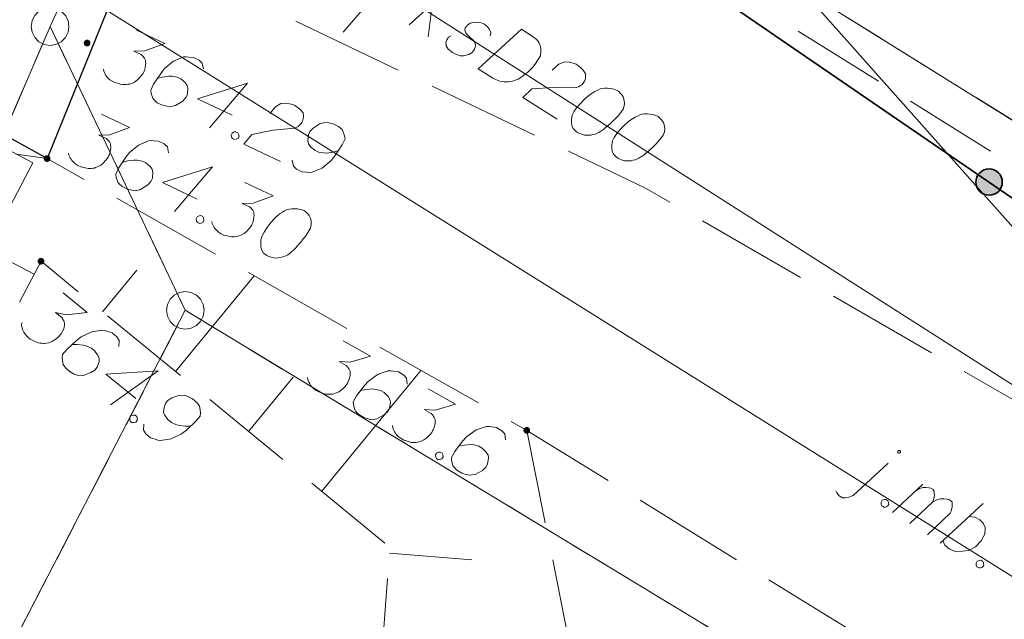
# Model space of a CAD drawing. Header units: metres. Extents: x 5555129 to 5555568, y 5636170 to 5636517.
# Tile 140 of 162: x 5555470 to 5555483, y 5636453 to 5636461. Entities that reach past the tile are written whole.
import ezdxf

# ---------------------------------------------------------------- set-up
doc = ezdxf.new("R2010")
doc.units = ezdxf.units.M
doc.header["$MEASUREMENT"] = 0
for name, pattern in [('05-linia 2.5 1', [1.75, 1.25, -0.5]), ('L_0_05', [1.75, 1.25, -0.5]), ('L_0_06', [2, 1.5, -0.5]), ('PRZER1-1', [2, 1, -1]), ('PRZER3-1', [4, 3, -1])]:
    doc.linetypes.add(name, pattern=pattern)
for name, color, linetype, lineweight in [('#digitalizacja', 7, 'Continuous', 18), ('#skartowane', 7, 'Continuous', 18), ('#ZUDP', 7, 'Continuous', 18)]:
    doc.layers.add(name, color=color, linetype=linetype, lineweight=lineweight)
for name, color, linetype, lineweight, true_color in [('GEPPGD', 7, 'Continuous', 18, 0x008000), ('GESDZI', 7, 'Continuous', 18, 0x0a0909), ('GESKKL', 7, 'PRZER3-1', 18, 0x008000), ('GESUZY', 7, 'PRZER1-1', 18, 0x008000)]:
    doc.layers.add(name, color=color, linetype=linetype, lineweight=lineweight, true_color=true_color)

# ---------------------------------------------------------------- blocks, each defined once
blk = doc.blocks.new('EPPGS')
at = {"color": 0, "flags": 128}
blk.add_lwpolyline([(0.5, 0), (0.475528, -0.154508), (0.404508, -0.293893), (0.293893, -0.404508), (0.154508, -0.475528), (0, -0.5), (-0.154508, -0.475528), (-0.293893, -0.404508), (-0.404508, -0.293893), (-0.475528, -0.154508), (-0.5, 0), (-0.475528, 0.154508), (-0.404508, 0.293893), (-0.293893, 0.404508), (-0.154508, 0.475528), (0, 0.5), (0.154508, 0.475528), (0.293893, 0.404508), (0.404508, 0.293893), (0.475528, 0.154508), (0.5, 0)], close=True, dxfattribs=at)
blk = doc.blocks.new('*U267')
at = {"layer": '#skartowane', "color": 7, "linetype": 'ByBlock', "lineweight": 18}
blk.add_line((5555481.299, 5636454.438), (5555481.762, 5636454.864), dxfattribs=at)
at = {"layer": '#skartowane', "color": 7, "linetype": 'ByBlock', "lineweight": 18, "flags": 128}
for points in [[(5555481.924, 5636455.006), (5555481.925, 5636455.008), (5555481.926, 5636455.01), (5555481.926, 5636455.011), (5555481.927, 5636455.013), (5555481.927, 5636455.015), (5555481.927, 5636455.017), (5555481.927, 5636455.019), (5555481.926, 5636455.021), (5555481.926, 5636455.023), (5555481.925, 5636455.025), (5555481.924, 5636455.026), (5555481.923, 5636455.028), (5555481.921, 5636455.029), (5555481.92, 5636455.031), (5555481.918, 5636455.032), (5555481.917, 5636455.033), (5555481.915, 5636455.034), (5555481.913, 5636455.034), (5555481.911, 5636455.035), (5555481.909, 5636455.035), (5555481.907, 5636455.035), (5555481.905, 5636455.035), (5555481.903, 5636455.034), (5555481.901, 5636455.033), (5555481.9, 5636455.033), (5555481.898, 5636455.032), (5555481.896, 5636455.031), (5555481.895, 5636455.029), (5555481.894, 5636455.028), (5555481.892, 5636455.026), (5555481.892, 5636455.025), (5555481.891, 5636455.023), (5555481.89, 5636455.021), (5555481.89, 5636455.019), (5555481.89, 5636455.017), (5555481.89, 5636455.015), (5555481.89, 5636455.013), (5555481.89, 5636455.011), (5555481.891, 5636455.009), (5555481.892, 5636455.008), (5555481.893, 5636455.006), (5555481.894, 5636455.004), (5555481.895, 5636455.003), (5555481.897, 5636455.002), (5555481.898, 5636455), (5555481.9, 5636454.999), (5555481.902, 5636454.999), (5555481.904, 5636454.998), (5555481.905, 5636454.998), (5555481.907, 5636454.997), (5555481.909, 5636454.997), (5555481.911, 5636454.998), (5555481.913, 5636454.998), (5555481.915, 5636454.999), (5555481.917, 5636455), (5555481.918, 5636455.001), (5555481.92, 5636455.002), (5555481.921, 5636455.003), (5555481.923, 5636455.004), (5555481.924, 5636455.006)], [(5555481.072, 5636454.5), (5555481.083, 5636454.472), (5555481.113, 5636454.432), (5555481.161, 5636454.408), (5555481.195, 5636454.407), (5555481.241, 5636454.413), (5555481.299, 5636454.438)]]:
    blk.add_lwpolyline(points, dxfattribs=at)
blk = doc.blocks.new('*U268')
at = {"layer": '#skartowane', "color": 7, "linetype": 'ByBlock', "lineweight": 18}
for p, q in [((5555481.819, 5636454.21), (5555482.224, 5636454.589)), ((5555482.048, 5636454.064), (5555482.353, 5636454.353))]:
    blk.add_line(p, q, dxfattribs=at)
at = {"layer": '#skartowane', "color": 7, "linetype": 'ByBlock', "lineweight": 18, "flags": 128}
blk.add_lwpolyline([(5555482.118, 5636454.489), (5555482.177, 5636454.528), (5555482.221, 5636454.542), (5555482.264, 5636454.543), (5555482.303, 5636454.538), (5555482.33, 5636454.536), (5555482.36, 5636454.516), (5555482.366, 5636454.505), (5555482.373, 5636454.472), (5555482.377, 5636454.435), (5555482.364, 5636454.381), (5555482.353, 5636454.353), (5555482.406, 5636454.381), (5555482.455, 5636454.392), (5555482.498, 5636454.393), (5555482.537, 5636454.389), (5555482.568, 5636454.383), (5555482.593, 5636454.367), (5555482.61, 5636454.349), (5555482.612, 5636454.32), (5555482.611, 5636454.285), (5555482.597, 5636454.231), (5555482.586, 5636454.203), (5555482.282, 5636453.914)], dxfattribs=at)
blk = doc.blocks.new('*U269')
at = {"layer": '#skartowane', "color": 7, "linetype": 'ByBlock', "lineweight": 18}
blk.add_line((5555482.451, 5636453.806), (5555483.02, 5636454.332), dxfattribs=at)
at = {"layer": '#skartowane', "color": 7, "linetype": 'ByBlock', "lineweight": 18, "flags": 128}
blk.add_lwpolyline([(5555482.831, 5636454.158), (5555482.91, 5636454.15), (5555482.978, 5636454.113), (5555483.021, 5636454.071), (5555483.047, 5636454.013), (5555483.045, 5636453.923), (5555482.996, 5636453.835), (5555482.919, 5636453.758), (5555482.831, 5636453.709), (5555482.664, 5636453.69), (5555482.57, 5636453.729), (5555482.512, 5636453.78), (5555482.486, 5636453.839)], dxfattribs=at)
blk = doc.blocks.new('*U299')
at = {"layer": '#skartowane', "color": 7, "linetype": 'ByBlock', "lineweight": 18}
for q in [(5555474.551, 5636460.573), (5555474.812, 5636460.998)]:
    blk.add_line((5555475.055, 5636461.164), q, dxfattribs=at)
blk = doc.blocks.new('*U1590')
at = {"layer": '#digitalizacja', "color": 36, "linetype": 'ByBlock', "lineweight": 18, "true_color": 0x803300}
for p, q in [((5555475.424, 5636460.67), (5555475.997, 5636461.194)), ((5555475.627, 5636460.856), (5555476.084, 5636460.914)), ((5555475.718, 5636460.868), (5555475.673, 5636460.511))]:
    blk.add_line(p, q, dxfattribs=at)

msp = doc.modelspace()

# ---------------------------------------------------------------- hatches: boundary and pattern name
at = {"layer": '#skartowane', "linetype": 'Continuous', "lineweight": 18}
h = msp.add_hatch(color=7, dxfattribs=at)
edge = h.paths.add_edge_path()
edge.add_arc((5555471.16, 5636460.43), 0.045, 0, 360)
h = msp.add_hatch(color=7, dxfattribs=at)
edge = h.paths.add_edge_path()
edge.add_arc((5555470.63, 5636458.9), 0.045, 0, 360)
at = {"layer": '#skartowane', "linetype": 'Continuous', "lineweight": 35}
h = msp.add_hatch(color=7, dxfattribs=at)
edge = h.paths.add_edge_path()
edge.add_arc((5555483.099, 5636458.589), 0.175, 0, 360)
at = {"layer": '#skartowane', "linetype": 'Continuous', "lineweight": 18}
h = msp.add_hatch(color=7, dxfattribs=at)
edge = h.paths.add_edge_path()
edge.add_arc((5555470.55, 5636457.54), 0.045, 0, 360)
h = msp.add_hatch(color=7, dxfattribs=at)
edge = h.paths.add_edge_path()
edge.add_arc((5555476.98, 5636455.3), 0.045, 0, 360)

# ---------------------------------------------------------------- linework, layer by layer
at = {"layer": '#digitalizacja', "color": 5, "linetype": 'Continuous', "lineweight": 18}
msp.add_line((5555486.685, 5636451.31), (5555457.624, 5636469.502), dxfattribs=at)
at = {"layer": '#digitalizacja', "color": 36, "linetype": 'Continuous', "lineweight": 18, "true_color": 0x803300}
msp.add_line((5555466.999, 5636466.383), (5555497.54, 5636446.88), dxfattribs=at)
at = {"layer": '#digitalizacja', "color": 5, "linetype": 'Continuous', "lineweight": 18, "flags": 128}
msp.add_lwpolyline([(5555468.916, 5636474.304), (5555508.576, 5636429.685), (5555515.269, 5636413.34), (5555521.42, 5636402.404)], dxfattribs=at)
at = {"layer": '#digitalizacja', "color": 36, "linetype": 'Continuous', "lineweight": 18, "true_color": 0x803300, "flags": 128}
for points in [[(5555476.495, 5636460.526), (5555476.502, 5636460.57), (5555476.483, 5636460.617), (5555476.46, 5636460.646), (5555476.418, 5636460.68), (5555476.375, 5636460.7), (5555476.296, 5636460.709), (5555476.231, 5636460.694), (5555476.194, 5636460.669), (5555476.164, 5636460.632), (5555476.158, 5636460.601), (5555476.168, 5636460.573), (5555476.175, 5636460.562), (5555476.198, 5636460.533), (5555476.23, 5636460.506), (5555476.273, 5636460.464), (5555476.297, 5636460.435), (5555476.303, 5636460.389), (5555476.29, 5636460.348), (5555476.257, 5636460.306), (5555476.212, 5636460.279), (5555476.143, 5636460.26), (5555476.096, 5636460.262), (5555476.049, 5636460.278), (5555475.996, 5636460.305), (5555475.94, 5636460.348), (5555475.913, 5636460.393), (5555475.909, 5636460.431), (5555475.921, 5636460.472), (5555475.943, 5636460.507), (5555475.977, 5636460.527)], [(5555476.908, 5636460.613), (5555477.077, 5636460.504), (5555477.109, 5636460.477), (5555477.12, 5636460.463), (5555477.139, 5636460.437), (5555477.147, 5636460.417), (5555477.156, 5636460.398), (5555477.165, 5636460.357), (5555477.167, 5636460.328), (5555477.16, 5636460.262), (5555477.09, 5636460.152), (5555477.054, 5636460.106), (5555477.033, 5636460.084), (5555477.012, 5636460.062), (5555476.991, 5636460.041), (5555476.965, 5636460.022), (5555476.936, 5636459.999), (5555476.888, 5636459.967), (5555476.865, 5636459.953), (5555476.79, 5636459.924), (5555476.736, 5636459.916), (5555476.681, 5636459.917), (5555476.623, 5636459.925), (5555476.577, 5636459.941), (5555476.529, 5636459.964), (5555476.335, 5636460.088), (5555476.908, 5636460.613)], [(5555477.318, 5636460.07), (5555477.403, 5636460.149), (5555477.481, 5636460.183), (5555477.542, 5636460.179), (5555477.596, 5636460.166), (5555477.634, 5636460.149), (5555477.659, 5636460.133), (5555477.701, 5636460.099), (5555477.724, 5636460.07), (5555477.736, 5636460.056), (5555477.756, 5636460.021), (5555477.759, 5636459.992), (5555477.756, 5636459.966), (5555477.751, 5636459.948), (5555477.744, 5636459.925), (5555477.728, 5636459.9), (5555477.707, 5636459.878), (5555477.692, 5636459.866), (5555477.67, 5636459.853), (5555477.642, 5636459.842), (5555477.618, 5636459.837), (5555477.334, 5636459.843), (5555477.048, 5636459.822), (5555476.927, 5636459.71), (5555477.38, 5636459.421)], [(5555478.197, 5636459.789), (5555478.187, 5636459.796), (5555478.154, 5636459.81), (5555478.131, 5636459.818), (5555478.113, 5636459.822), (5555478.081, 5636459.828), (5555478.042, 5636459.832), (5555478.007, 5636459.833), (5555477.97, 5636459.829), (5555477.942, 5636459.819), (5555477.911, 5636459.803), (5555477.881, 5636459.788), (5555477.847, 5636459.768), (5555477.824, 5636459.754), (5555477.795, 5636459.731), (5555477.748, 5636459.69), (5555477.686, 5636459.625), (5555477.637, 5636459.572), (5555477.603, 5636459.517), (5555477.582, 5636459.474), (5555477.573, 5636459.417), (5555477.572, 5636459.382), (5555477.578, 5636459.336), (5555477.595, 5636459.298), (5555477.607, 5636459.283), (5555477.634, 5636459.259), (5555477.659, 5636459.243), (5555477.702, 5636459.223), (5555477.743, 5636459.21), (5555477.777, 5636459.209), (5555477.828, 5636459.212), (5555477.853, 5636459.217), (5555477.885, 5636459.225), (5555477.913, 5636459.235), (5555477.932, 5636459.244), (5555477.958, 5636459.262), (5555477.969, 5636459.269), (5555477.995, 5636459.287), (5555478.024, 5636459.311), (5555478.053, 5636459.334), (5555478.071, 5636459.351), (5555478.086, 5636459.363), (5555478.103, 5636459.38), (5555478.142, 5636459.418), (5555478.163, 5636459.44), (5555478.184, 5636459.462), (5555478.211, 5636459.493), (5555478.244, 5636459.535), (5555478.254, 5636459.55), (5555478.262, 5636459.573), (5555478.269, 5636459.596), (5555478.273, 5636459.635), (5555478.271, 5636459.665), (5555478.266, 5636459.689), (5555478.256, 5636459.717), (5555478.242, 5636459.739), (5555478.23, 5636459.754), (5555478.218, 5636459.768), (5555478.197, 5636459.789)], [(5555478.729, 5636459.449), (5555478.719, 5636459.456), (5555478.686, 5636459.47), (5555478.663, 5636459.478), (5555478.645, 5636459.482), (5555478.614, 5636459.488), (5555478.574, 5636459.492), (5555478.54, 5636459.493), (5555478.502, 5636459.489), (5555478.475, 5636459.479), (5555478.444, 5636459.463), (5555478.413, 5636459.448), (5555478.379, 5636459.428), (5555478.356, 5636459.414), (5555478.327, 5636459.391), (5555478.281, 5636459.35), (5555478.218, 5636459.285), (5555478.17, 5636459.232), (5555478.135, 5636459.177), (5555478.115, 5636459.134), (5555478.106, 5636459.077), (5555478.105, 5636459.042), (5555478.111, 5636458.996), (5555478.128, 5636458.957), (5555478.14, 5636458.943), (5555478.166, 5636458.919), (5555478.191, 5636458.903), (5555478.234, 5636458.883), (5555478.275, 5636458.87), (5555478.31, 5636458.869), (5555478.361, 5636458.872), (5555478.385, 5636458.877), (5555478.418, 5636458.885), (5555478.445, 5636458.895), (5555478.465, 5636458.904), (5555478.491, 5636458.922), (5555478.502, 5636458.929), (5555478.528, 5636458.947), (5555478.557, 5636458.971), (5555478.586, 5636458.994), (5555478.604, 5636459.011), (5555478.618, 5636459.023), (5555478.636, 5636459.04), (5555478.674, 5636459.078), (5555478.695, 5636459.1), (5555478.716, 5636459.121), (5555478.743, 5636459.153), (5555478.777, 5636459.195), (5555478.786, 5636459.21), (5555478.794, 5636459.233), (5555478.802, 5636459.256), (5555478.806, 5636459.295), (5555478.804, 5636459.325), (5555478.798, 5636459.349), (5555478.788, 5636459.377), (5555478.774, 5636459.399), (5555478.763, 5636459.414), (5555478.751, 5636459.428), (5555478.729, 5636459.449)]]:
    msp.add_lwpolyline(points, dxfattribs=at)
at = {"layer": '#skartowane', "color": 7, "linetype": 'Continuous', "lineweight": 18}
for q in [(5555469.999, 5636459.076), (5555464.831, 5636448.134)]:
    msp.add_line((5555470.441, 5636458.844), q, dxfattribs=at)
at = {"layer": '#skartowane', "color": 7, "linetype": 'Continuous', "lineweight": 35, "flags": 128}
msp.add_lwpolyline([(5555468.81, 5636468.65), (5555471.5, 5636466.63), (5555472.37, 5636465.95), (5555473.82, 5636464.95), (5555499.77, 5636447.16)], dxfattribs=at)
at = {"layer": '#skartowane', "color": 7, "linetype": 'Continuous', "lineweight": 25, "flags": 128}
msp.add_lwpolyline([(5555470.63, 5636458.9), (5555466.73, 5636461.06), (5555467.69, 5636464.02), (5555471.78, 5636461.74), (5555470.63, 5636458.9)], dxfattribs=at)
at = {"layer": '#skartowane', "color": 7, "linetype": 'L_0_06', "lineweight": 18, "flags": 128}
msp.add_lwpolyline([(5555493.03, 5636444.67), (5555488.63, 5636447.96), (5555482.03, 5636452.18), (5555476.98, 5636455.3), (5555470.63, 5636458.9), (5555471.78, 5636461.74), (5555478.55, 5636458.51), (5555484.4, 5636455.14), (5555490.6, 5636450.96), (5555495.38, 5636447.45), (5555493.03, 5636444.67)], close=True, dxfattribs=at)
at = {"layer": '#skartowane', "color": 7, "linetype": 'Continuous', "lineweight": 18, "flags": 128}
for points in [[(5555471.813, 5636460.601), (5555472.187, 5636460.423), (5555471.924, 5636460.326), (5555471.779, 5636460.323), (5555471.875, 5636460.278), (5555471.894, 5636460.262), (5555471.902, 5636460.252), (5555471.91, 5636460.241), (5555471.918, 5636460.231), (5555471.932, 5636460.205), (5555471.935, 5636460.184), (5555471.938, 5636460.163), (5555471.935, 5636460.144), (5555471.928, 5636460.102), (5555471.918, 5636460.067), (5555471.911, 5636460.051), (5555471.901, 5636460.03), (5555471.88, 5636460), (5555471.864, 5636459.982), (5555471.849, 5636459.963), (5555471.836, 5636459.95), (5555471.826, 5636459.941), (5555471.815, 5636459.933), (5555471.805, 5636459.925), (5555471.786, 5636459.914), (5555471.76, 5636459.901), (5555471.737, 5636459.892), (5555471.721, 5636459.887), (5555471.7, 5636459.884), (5555471.679, 5636459.881), (5555471.652, 5636459.88), (5555471.639, 5636459.88), (5555471.597, 5636459.887), (5555471.562, 5636459.897), (5555471.538, 5636459.902), (5555471.501, 5636459.92), (5555471.461, 5636459.945), (5555471.448, 5636459.958), (5555471.434, 5636459.971), (5555471.421, 5636459.984), (5555471.41, 5636460.002), (5555471.399, 5636460.021), (5555471.382, 5636460.055), (5555471.377, 5636460.084)], [(5555472.7, 5636460.087), (5555472.685, 5636460.166), (5555472.645, 5636460.205), (5555472.57, 5636460.24), (5555472.507, 5636460.245), (5555472.47, 5636460.249), (5555472.435, 5636460.246), (5555472.304, 5636460.191), (5555472.185, 5636460.091), (5555472.136, 5636460.029), (5555472.041, 5636459.885), (5555472.002, 5636459.805), (5555472.009, 5636459.763), (5555472.031, 5636459.7), (5555472.042, 5636459.681), (5555472.087, 5636459.64), (5555472.157, 5636459.607), (5555472.215, 5636459.592), (5555472.257, 5636459.585), (5555472.331, 5636459.602), (5555472.425, 5636459.662), (5555472.466, 5636459.708), (5555472.487, 5636459.75), (5555472.493, 5636459.832), (5555472.485, 5636459.869), (5555472.457, 5636459.908), (5555472.401, 5636459.955), (5555472.353, 5636459.978), (5555472.287, 5636459.99), (5555472.242, 5636459.991), (5555472.158, 5636459.979), (5555472.113, 5636459.968), (5555472.089, 5636459.959)], [(5555473.081, 5636459.473), (5555472.623, 5636459.692), (5555473.284, 5636459.9), (5555472.78, 5636459.309)], [(5555473.577, 5636459.498), (5555473.652, 5636459.587), (5555473.725, 5636459.631), (5555473.786, 5636459.634), (5555473.841, 5636459.627), (5555473.881, 5636459.615), (5555473.908, 5636459.602), (5555473.953, 5636459.574), (5555473.98, 5636459.548), (5555473.994, 5636459.535), (5555474.018, 5636459.504), (5555474.024, 5636459.475), (5555474.024, 5636459.448), (5555474.022, 5636459.43), (5555474.017, 5636459.406), (5555474.004, 5636459.379), (5555473.986, 5636459.355), (5555473.973, 5636459.342), (5555473.953, 5636459.326), (5555473.926, 5636459.312), (5555473.903, 5636459.304), (5555473.621, 5636459.275), (5555473.339, 5636459.219), (5555473.233, 5636459.093), (5555473.718, 5636458.862)], [(5555471.35, 5636459.49), (5555471.723, 5636459.312), (5555471.461, 5636459.215), (5555471.316, 5636459.212), (5555471.412, 5636459.167), (5555471.43, 5636459.151), (5555471.438, 5636459.141), (5555471.447, 5636459.13), (5555471.455, 5636459.12), (5555471.468, 5636459.094), (5555471.471, 5636459.073), (5555471.474, 5636459.052), (5555471.472, 5636459.033), (5555471.465, 5636458.991), (5555471.455, 5636458.956), (5555471.447, 5636458.94), (5555471.437, 5636458.919), (5555471.417, 5636458.889), (5555471.401, 5636458.871), (5555471.386, 5636458.852), (5555471.373, 5636458.838), (5555471.362, 5636458.83), (5555471.352, 5636458.822), (5555471.342, 5636458.814), (5555471.323, 5636458.803), (5555471.297, 5636458.789), (5555471.273, 5636458.781), (5555471.258, 5636458.775), (5555471.237, 5636458.772), (5555471.216, 5636458.769), (5555471.189, 5636458.769), (5555471.176, 5636458.769), (5555471.134, 5636458.776), (5555471.099, 5636458.786), (5555471.075, 5636458.791), (5555471.038, 5636458.808), (5555470.998, 5636458.834), (5555470.984, 5636458.847), (5555470.971, 5636458.86), (5555470.957, 5636458.873), (5555470.947, 5636458.891), (5555470.936, 5636458.909), (5555470.919, 5636458.943), (5555470.913, 5636458.972)], [(5555473.876, 5636458.878), (5555473.891, 5636458.799), (5555473.931, 5636458.76), (5555474.006, 5636458.724), (5555474.069, 5636458.72), (5555474.107, 5636458.716), (5555474.141, 5636458.719), (5555474.272, 5636458.774), (5555474.392, 5636458.874), (5555474.44, 5636458.936), (5555474.536, 5636459.08), (5555474.574, 5636459.16), (5555474.568, 5636459.202), (5555474.545, 5636459.265), (5555474.534, 5636459.284), (5555474.489, 5636459.325), (5555474.419, 5636459.358), (5555474.361, 5636459.373), (5555474.319, 5636459.38), (5555474.245, 5636459.363), (5555474.151, 5636459.303), (5555474.11, 5636459.257), (5555474.089, 5636459.215), (5555474.083, 5636459.133), (5555474.092, 5636459.096), (5555474.119, 5636459.057), (5555474.175, 5636459.01), (5555474.223, 5636458.987), (5555474.289, 5636458.975), (5555474.334, 5636458.973), (5555474.418, 5636458.986), (5555474.463, 5636458.997), (5555474.487, 5636459.005)], [(5555473.127, 5636459.255), (5555473.154, 5636459.242), (5555473.165, 5636459.224), (5555473.171, 5636459.195), (5555473.158, 5636459.168), (5555473.132, 5636459.155), (5555473.111, 5636459.152), (5555473.084, 5636459.164), (5555473.073, 5636459.183), (5555473.067, 5636459.212), (5555473.08, 5636459.238), (5555473.106, 5636459.252), (5555473.127, 5636459.255)], [(5555472.237, 5636458.976), (5555472.222, 5636459.055), (5555472.182, 5636459.094), (5555472.107, 5636459.129), (5555472.044, 5636459.133), (5555472.006, 5636459.138), (5555471.972, 5636459.135), (5555471.841, 5636459.079), (5555471.721, 5636458.979), (5555471.672, 5636458.918), (5555471.577, 5636458.773), (5555471.539, 5636458.694), (5555471.545, 5636458.651), (5555471.568, 5636458.588), (5555471.578, 5636458.57), (5555471.624, 5636458.529), (5555471.693, 5636458.496), (5555471.752, 5636458.481), (5555471.794, 5636458.474), (5555471.868, 5636458.491), (5555471.962, 5636458.551), (5555472.003, 5636458.596), (5555472.024, 5636458.639), (5555472.03, 5636458.721), (5555472.021, 5636458.758), (5555471.994, 5636458.797), (5555471.938, 5636458.844), (5555471.89, 5636458.866), (5555471.824, 5636458.878), (5555471.779, 5636458.88), (5555471.694, 5636458.868), (5555471.65, 5636458.857), (5555471.626, 5636458.848)], [(5555472.618, 5636458.362), (5555472.159, 5636458.581), (5555472.821, 5636458.789), (5555472.317, 5636458.198)], [(5555473.247, 5636458.585), (5555473.621, 5636458.407), (5555473.358, 5636458.31), (5555473.213, 5636458.307), (5555473.309, 5636458.261), (5555473.328, 5636458.246), (5555473.336, 5636458.235), (5555473.344, 5636458.225), (5555473.352, 5636458.215), (5555473.366, 5636458.188), (5555473.369, 5636458.167), (5555473.372, 5636458.146), (5555473.369, 5636458.128), (5555473.362, 5636458.085), (5555473.352, 5636458.051), (5555473.345, 5636458.035), (5555473.335, 5636458.014), (5555473.314, 5636457.984), (5555473.298, 5636457.965), (5555473.283, 5636457.947), (5555473.27, 5636457.933), (5555473.26, 5636457.925), (5555473.249, 5636457.917), (5555473.239, 5636457.909), (5555473.221, 5636457.898), (5555473.194, 5636457.884), (5555473.171, 5636457.876), (5555473.155, 5636457.87), (5555473.134, 5636457.867), (5555473.113, 5636457.864), (5555473.086, 5636457.864), (5555473.073, 5636457.863), (5555473.031, 5636457.871), (5555472.996, 5636457.881), (5555472.972, 5636457.885), (5555472.935, 5636457.903), (5555472.895, 5636457.929), (5555472.882, 5636457.942), (5555472.868, 5636457.955), (5555472.855, 5636457.968), (5555472.844, 5636457.986), (5555472.833, 5636458.004), (5555472.816, 5636458.038), (5555472.811, 5636458.067)], [(5555474.031, 5636458.211), (5555474.02, 5636458.216), (5555473.986, 5636458.226), (5555473.962, 5636458.231), (5555473.943, 5636458.233), (5555473.912, 5636458.236), (5555473.872, 5636458.235), (5555473.838, 5636458.231), (5555473.801, 5636458.223), (5555473.775, 5636458.209), (5555473.746, 5636458.19), (5555473.717, 5636458.171), (5555473.686, 5636458.147), (5555473.665, 5636458.131), (5555473.639, 5636458.104), (5555473.598, 5636458.058), (5555473.544, 5636457.986), (5555473.503, 5636457.927), (5555473.475, 5636457.868), (5555473.46, 5636457.823), (5555473.458, 5636457.765), (5555473.461, 5636457.731), (5555473.473, 5636457.686), (5555473.495, 5636457.649), (5555473.508, 5636457.636), (5555473.537, 5636457.616), (5555473.564, 5636457.603), (5555473.609, 5636457.588), (5555473.652, 5636457.581), (5555473.686, 5636457.584), (5555473.736, 5636457.593), (5555473.76, 5636457.601), (5555473.791, 5636457.613), (5555473.817, 5636457.626), (5555473.835, 5636457.637), (5555473.859, 5636457.659), (5555473.869, 5636457.667), (5555473.893, 5636457.688), (5555473.919, 5636457.715), (5555473.944, 5636457.742), (5555473.96, 5636457.761), (5555473.973, 5636457.774), (5555473.988, 5636457.793), (5555474.022, 5636457.836), (5555474.04, 5636457.86), (5555474.058, 5636457.884), (5555474.081, 5636457.919), (5555474.109, 5636457.965), (5555474.117, 5636457.98), (5555474.122, 5636458.004), (5555474.127, 5636458.028), (5555474.126, 5636458.068), (5555474.12, 5636458.097), (5555474.112, 5636458.12), (5555474.098, 5636458.147), (5555474.082, 5636458.167), (5555474.068, 5636458.18), (5555474.055, 5636458.193), (5555474.031, 5636458.211)], [(5555472.664, 5636458.144), (5555472.691, 5636458.131), (5555472.701, 5636458.113), (5555472.707, 5636458.084), (5555472.695, 5636458.057), (5555472.668, 5636458.044), (5555472.647, 5636458.04), (5555472.621, 5636458.053), (5555472.61, 5636458.071), (5555472.604, 5636458.1), (5555472.617, 5636458.127), (5555472.643, 5636458.141), (5555472.664, 5636458.144)], [(5555470.459, 5636457.367), (5555469.622, 5636457.807)], [(5555471.365, 5636456.871), (5555471.817, 5636457.421)], [(5555472.332, 5636456.078), (5555473.372, 5636457.346)], [(5555470.842, 5636457.122), (5555471.162, 5636456.86), (5555470.884, 5636456.829), (5555470.742, 5636456.861), (5555470.824, 5636456.793), (5555470.839, 5636456.774), (5555470.844, 5636456.762), (5555470.85, 5636456.75), (5555470.855, 5636456.738), (5555470.862, 5636456.709), (5555470.86, 5636456.688), (5555470.858, 5636456.667), (5555470.851, 5636456.649), (5555470.834, 5636456.61), (5555470.816, 5636456.578), (5555470.805, 5636456.565), (5555470.79, 5636456.547), (5555470.763, 5636456.523), (5555470.743, 5636456.508), (5555470.724, 5636456.494), (5555470.708, 5636456.484), (5555470.696, 5636456.478), (5555470.684, 5636456.473), (5555470.672, 5636456.468), (5555470.652, 5636456.461), (5555470.623, 5636456.454), (5555470.598, 5636456.452), (5555470.581, 5636456.45), (5555470.56, 5636456.453), (5555470.539, 5636456.455), (5555470.513, 5636456.46), (5555470.5, 5636456.463), (5555470.461, 5636456.48), (5555470.43, 5636456.498), (5555470.408, 5636456.509), (5555470.376, 5636456.535), (5555470.343, 5636456.57), (5555470.333, 5636456.585), (5555470.323, 5636456.601), (5555470.313, 5636456.617), (5555470.307, 5636456.637), (5555470.301, 5636456.658), (5555470.293, 5636456.695), (5555470.294, 5636456.724)], [(5555471.58, 5636456.41), (5555471.584, 5636456.491), (5555471.555, 5636456.538), (5555471.491, 5636456.59), (5555471.43, 5636456.61), (5555471.395, 5636456.623), (5555471.361, 5636456.628), (5555471.221, 5636456.606), (5555471.08, 5636456.537), (5555471.018, 5636456.489), (5555470.891, 5636456.372), (5555470.835, 5636456.303), (5555470.831, 5636456.261), (5555470.837, 5636456.195), (5555470.844, 5636456.174), (5555470.878, 5636456.123), (5555470.937, 5636456.074), (5555470.99, 5636456.046), (5555471.03, 5636456.029), (5555471.106, 5636456.028), (5555471.211, 5636456.064), (5555471.262, 5636456.098), (5555471.292, 5636456.135), (5555471.318, 5636456.213), (5555471.319, 5636456.25), (5555471.302, 5636456.295), (5555471.258, 5636456.354), (5555471.217, 5636456.387), (5555471.155, 5636456.415), (5555471.112, 5636456.427), (5555471.028, 5636456.436), (5555470.981, 5636456.435), (5555470.956, 5636456.433)], [(5555474.55, 5636456.487), (5555474.91, 5636456.283), (5555474.641, 5636456.204), (5555474.496, 5636456.212), (5555474.589, 5636456.159), (5555474.606, 5636456.142), (5555474.614, 5636456.131), (5555474.621, 5636456.121), (5555474.629, 5636456.11), (5555474.64, 5636456.083), (5555474.642, 5636456.061), (5555474.643, 5636456.04), (5555474.64, 5636456.022), (5555474.63, 5636455.98), (5555474.617, 5636455.946), (5555474.609, 5636455.931), (5555474.597, 5636455.91), (5555474.574, 5636455.882), (5555474.558, 5636455.865), (5555474.541, 5636455.847), (5555474.527, 5636455.835), (5555474.516, 5636455.827), (5555474.505, 5636455.82), (5555474.494, 5636455.812), (5555474.475, 5636455.803), (5555474.448, 5636455.791), (5555474.424, 5636455.784), (5555474.408, 5636455.78), (5555474.386, 5636455.778), (5555474.365, 5636455.777), (5555474.339, 5636455.778), (5555474.326, 5636455.779), (5555474.284, 5636455.789), (5555474.25, 5636455.801), (5555474.227, 5636455.808), (5555474.191, 5636455.828), (5555474.153, 5636455.857), (5555474.14, 5636455.871), (5555474.128, 5636455.884), (5555474.115, 5636455.898), (5555474.106, 5636455.917), (5555474.096, 5636455.936), (5555474.082, 5636455.971), (5555474.078, 5636456.001)], [(5555471.803, 5636455.723), (5555471.41, 5636456.046), (5555472.102, 5636456.089), (5555471.471, 5636455.636)], [(5555473.298, 5636455.285), (5555473.887, 5636456.003)], [(5555474.265, 5636454.493), (5555475.579, 5636456.094)], [(5555475.398, 5636455.911), (5555475.389, 5636455.991), (5555475.352, 5636456.032), (5555475.28, 5636456.073), (5555475.217, 5636456.082), (5555475.18, 5636456.089), (5555475.146, 5636456.088), (5555475.011, 5636456.042), (5555474.885, 5636455.951), (5555474.831, 5636455.893), (5555474.726, 5636455.755), (5555474.683, 5636455.678), (5555474.686, 5636455.636), (5555474.704, 5636455.571), (5555474.713, 5636455.552), (5555474.756, 5636455.508), (5555474.823, 5636455.47), (5555474.88, 5636455.451), (5555474.922, 5636455.441), (5555474.996, 5636455.453), (5555475.094, 5636455.506), (5555475.139, 5636455.549), (5555475.162, 5636455.59), (5555475.174, 5636455.671), (5555475.168, 5636455.709), (5555475.144, 5636455.749), (5555475.091, 5636455.8), (5555475.045, 5636455.826), (5555474.98, 5636455.843), (5555474.935, 5636455.848), (5555474.85, 5636455.842), (5555474.805, 5636455.833), (5555474.78, 5636455.827)], [(5555475.675, 5636455.849), (5555476.035, 5636455.645), (5555475.766, 5636455.566), (5555475.621, 5636455.574), (5555475.714, 5636455.521), (5555475.731, 5636455.505), (5555475.739, 5636455.494), (5555475.746, 5636455.483), (5555475.753, 5636455.472), (5555475.765, 5636455.445), (5555475.767, 5636455.423), (5555475.768, 5636455.402), (5555475.765, 5636455.384), (5555475.755, 5636455.342), (5555475.742, 5636455.308), (5555475.734, 5636455.293), (5555475.722, 5636455.272), (5555475.699, 5636455.245), (5555475.683, 5636455.227), (5555475.666, 5636455.209), (5555475.652, 5636455.197), (5555475.641, 5636455.189), (5555475.63, 5636455.182), (5555475.619, 5636455.175), (5555475.6, 5636455.165), (5555475.573, 5636455.153), (5555475.549, 5636455.147), (5555475.533, 5636455.142), (5555475.511, 5636455.141), (5555475.49, 5636455.139), (5555475.464, 5636455.14), (5555475.451, 5636455.141), (5555475.409, 5636455.151), (5555475.375, 5636455.164), (5555475.352, 5636455.17), (5555475.316, 5636455.19), (5555475.278, 5636455.219), (5555475.265, 5636455.233), (5555475.253, 5636455.247), (5555475.24, 5636455.261), (5555475.23, 5636455.28), (5555475.221, 5636455.299), (5555475.207, 5636455.334), (5555475.203, 5636455.363)], [(5555471.912, 5636455.382), (5555471.907, 5636455.302), (5555471.937, 5636455.254), (5555472.001, 5636455.202), (5555472.062, 5636455.183), (5555472.097, 5636455.169), (5555472.131, 5636455.164), (5555472.271, 5636455.186), (5555472.411, 5636455.255), (5555472.474, 5636455.303), (5555472.6, 5636455.42), (5555472.657, 5636455.489), (5555472.661, 5636455.531), (5555472.654, 5636455.598), (5555472.648, 5636455.618), (5555472.614, 5636455.669), (5555472.554, 5636455.718), (5555472.501, 5636455.746), (5555472.462, 5636455.763), (5555472.386, 5636455.764), (5555472.281, 5636455.729), (5555472.229, 5636455.694), (5555472.199, 5636455.658), (5555472.174, 5636455.58), (5555472.173, 5636455.542), (5555472.19, 5636455.497), (5555472.234, 5636455.439), (5555472.275, 5636455.405), (5555472.336, 5636455.377), (5555472.379, 5636455.365), (5555472.464, 5636455.356), (5555472.51, 5636455.357), (5555472.535, 5636455.359)], [(5555471.795, 5636455.5), (5555471.818, 5636455.482), (5555471.824, 5636455.461), (5555471.823, 5636455.432), (5555471.804, 5636455.409), (5555471.776, 5636455.402), (5555471.754, 5636455.404), (5555471.732, 5636455.423), (5555471.725, 5636455.443), (5555471.727, 5636455.473), (5555471.745, 5636455.495), (5555471.774, 5636455.502), (5555471.795, 5636455.5)], [(5555476.698, 5636455.174), (5555476.689, 5636455.254), (5555476.651, 5636455.295), (5555476.579, 5636455.336), (5555476.516, 5636455.345), (5555476.48, 5636455.352), (5555476.445, 5636455.351), (5555476.311, 5636455.305), (5555476.184, 5636455.214), (5555476.131, 5636455.156), (5555476.026, 5636455.019), (5555475.982, 5636454.942), (5555475.985, 5636454.899), (5555476.003, 5636454.835), (5555476.013, 5636454.816), (5555476.055, 5636454.771), (5555476.122, 5636454.733), (5555476.179, 5636454.714), (5555476.221, 5636454.704), (5555476.296, 5636454.716), (5555476.394, 5636454.769), (5555476.438, 5636454.812), (5555476.462, 5636454.853), (5555476.474, 5636454.934), (5555476.468, 5636454.972), (5555476.444, 5636455.013), (5555476.391, 5636455.063), (5555476.344, 5636455.089), (5555476.279, 5636455.106), (5555476.235, 5636455.111), (5555476.15, 5636455.105), (5555476.104, 5636455.096), (5555476.08, 5636455.09)], [(5555475.833, 5636455.013), (5555475.858, 5636454.998), (5555475.868, 5636454.979), (5555475.872, 5636454.95), (5555475.857, 5636454.924), (5555475.83, 5636454.912), (5555475.809, 5636454.911), (5555475.783, 5636454.925), (5555475.774, 5636454.944), (5555475.77, 5636454.974), (5555475.784, 5636454.999), (5555475.812, 5636455.011), (5555475.833, 5636455.013)], [(5555481.734, 5636454.384), (5555481.759, 5636454.368), (5555481.768, 5636454.349), (5555481.77, 5636454.319), (5555481.754, 5636454.294), (5555481.726, 5636454.284), (5555481.705, 5636454.284), (5555481.68, 5636454.3), (5555481.672, 5636454.319), (5555481.67, 5636454.348), (5555481.686, 5636454.373), (5555481.713, 5636454.384), (5555481.734, 5636454.384)], [(5555475.164, 5636453.671), (5555476.252, 5636453.586)], [(5555482.992, 5636453.578), (5555483.017, 5636453.562), (5555483.026, 5636453.542), (5555483.028, 5636453.513), (5555483.012, 5636453.488), (5555482.984, 5636453.478), (5555482.963, 5636453.477), (5555482.938, 5636453.493), (5555482.93, 5636453.513), (5555482.927, 5636453.542), (5555482.943, 5636453.567), (5555482.971, 5636453.577), (5555482.992, 5636453.578)]]:
    msp.add_lwpolyline(points, dxfattribs=at)
at = {"layer": '#skartowane', "color": 7, "linetype": 'L_0_05', "lineweight": 18, "flags": 128}
for points in [[(5555468.05, 5636446.9), (5555475.03, 5636451.97), (5555475.17, 5636453.75), (5555470.55, 5636457.54), (5555465.52, 5636447.96), (5555464.61, 5636448.25), (5555470.22, 5636458.96), (5555470.63, 5636458.9)], [(5555476.98, 5636455.3), (5555477.77, 5636451.35), (5555470.65, 5636444.49)]]:
    msp.add_lwpolyline(points, dxfattribs=at)
at = {"layer": '#skartowane', "color": 7, "linetype": 'Continuous', "lineweight": 35}
msp.add_circle((5555483.099, 5636458.589), 0.175, dxfattribs=at)
at = {"layer": '#ZUDP', "color": 1, "linetype": '05-linia 2.5 1', "lineweight": 18, "flags": 128}
msp.add_lwpolyline([(5555526.116, 5636408.566), (5555512.796, 5636436.585), (5555501.37, 5636446.03), (5555487.317, 5636456.386), (5555467.367, 5636468.81)], dxfattribs=at)
at = {"layer": 'GESDZI', "color": 96, "linetype": 'Continuous', "lineweight": 18, "flags": 128}
for points in [[(5555498.831, 5636497.826), (5555497.916, 5636495.121), (5555494.886, 5636489.995), (5555492.02, 5636486.875), (5555487.899, 5636483.58), (5555479.095, 5636477.123), (5555476.226, 5636474.148), (5555473.057, 5636465.855), (5555470.67, 5636460.65), (5555463.042, 5636442.883), (5555458.424, 5636436.43), (5555450.581, 5636426.255), (5555436.482, 5636415.046), (5555422.948, 5636405.301), (5555415.395, 5636399.944), (5555410.221, 5636395.159), (5555404.633, 5636386.632), (5555399.591, 5636376.915), (5555395.485, 5636361.975)], [(5555527.3, 5636407.24), (5555513.2, 5636436.9), (5555501.678, 5636446.425), (5555487.598, 5636456.8), (5555473.057, 5636465.855), (5555476.226, 5636474.148), (5555479.095, 5636477.123), (5555487.899, 5636483.58), (5555492.02, 5636486.875), (5555494.886, 5636489.995), (5555497.916, 5636495.121), (5555498.831, 5636497.826)], [(5555395.485, 5636361.975), (5555399.591, 5636376.915), (5555404.633, 5636386.632), (5555410.221, 5636395.159), (5555415.395, 5636399.944), (5555422.948, 5636405.301), (5555436.482, 5636415.046), (5555450.581, 5636426.255), (5555458.424, 5636436.43), (5555463.042, 5636442.883), (5555470.67, 5636460.65), (5555472.46, 5636456.89), (5555469.38, 5636450.93), (5555457.42, 5636431.35), (5555451.21, 5636424.13), (5555441.83, 5636417.85), (5555424.78, 5636404.45), (5555410.8, 5636392.86), (5555407.98, 5636388.69), (5555401.58, 5636375.21), (5555399.135, 5636366.433)], [(5555399.135, 5636366.433), (5555401.58, 5636375.21), (5555407.98, 5636388.69), (5555410.8, 5636392.86), (5555424.78, 5636404.45), (5555441.83, 5636417.85), (5555451.21, 5636424.13), (5555457.42, 5636431.35), (5555469.38, 5636450.93), (5555472.46, 5636456.89), (5555487.39, 5636447.84), (5555495.36, 5636441.79), (5555512.96, 5636426.69), (5555500.39, 5636427.61), (5555493.74, 5636426.2), (5555492.33, 5636424.58), (5555491.43, 5636422.53), (5555488.92, 5636412.93), (5555484.75, 5636396.97), (5555483.807, 5636393.359)]]:
    msp.add_lwpolyline(points, dxfattribs=at)
msp.add_lwpolyline([(5555472.46, 5636456.89), (5555470.67, 5636460.65), (5555473.057, 5636465.855), (5555487.598, 5636456.8), (5555501.678, 5636446.425), (5555513.2, 5636436.9), (5555527.3, 5636407.24), (5555525.52, 5636402.57), (5555521.72, 5636403.58), (5555519.11, 5636408.15), (5555517.98, 5636411.55), (5555516.52, 5636415.95), (5555512.96, 5636426.69), (5555495.36, 5636441.79), (5555487.39, 5636447.84), (5555472.46, 5636456.89)], close=True, dxfattribs=at)
at = {"layer": 'GESKKL', "color": 96, "linetype": 'PRZER3-1', "lineweight": 18, "ltscale": 0.5, "true_color": 0x008000}
msp.add_lwpolyline([(5555487.598, 5636456.8), (5555473.057, 5636465.855), (5555476.226, 5636474.148), (5555479.095, 5636477.123), (5555487.899, 5636483.58), (5555492.02, 5636486.875), (5555494.886, 5636489.995), (5555497.916, 5636495.121), (5555498.831, 5636497.826)], dxfattribs=at)
at = {"layer": 'GESUZY', "color": 96, "linetype": 'PRZER1-1', "lineweight": 18, "ltscale": 0.5, "true_color": 0x008000}
for points in [[(5555498.831, 5636497.826), (5555497.916, 5636495.121), (5555494.886, 5636489.995), (5555492.02, 5636486.875), (5555487.899, 5636483.58), (5555479.095, 5636477.123), (5555476.226, 5636474.148), (5555473.057, 5636465.855), (5555470.67, 5636460.65), (5555463.042, 5636442.883), (5555458.424, 5636436.43), (5555450.581, 5636426.255), (5555436.482, 5636415.046), (5555422.948, 5636405.301), (5555415.395, 5636399.944), (5555410.221, 5636395.159), (5555404.633, 5636386.632), (5555399.591, 5636376.915), (5555395.485, 5636361.975)], [(5555487.598, 5636456.8), (5555473.057, 5636465.855), (5555476.226, 5636474.148), (5555479.095, 5636477.123), (5555487.899, 5636483.58), (5555492.02, 5636486.875), (5555494.886, 5636489.995), (5555497.916, 5636495.121), (5555498.831, 5636497.826)], [(5555395.485, 5636361.975), (5555399.591, 5636376.915), (5555404.633, 5636386.632), (5555410.221, 5636395.159), (5555415.395, 5636399.944), (5555422.948, 5636405.301), (5555436.482, 5636415.046), (5555450.581, 5636426.255), (5555458.424, 5636436.43), (5555463.042, 5636442.883), (5555470.67, 5636460.65), (5555472.46, 5636456.89), (5555469.38, 5636450.93), (5555457.42, 5636431.35), (5555451.21, 5636424.13), (5555441.83, 5636417.85), (5555424.78, 5636404.45), (5555410.8, 5636392.86), (5555407.98, 5636388.69), (5555401.58, 5636375.21), (5555399.135, 5636366.433)], [(5555399.135, 5636366.433), (5555401.58, 5636375.21), (5555407.98, 5636388.69), (5555410.8, 5636392.86), (5555424.78, 5636404.45), (5555441.83, 5636417.85), (5555451.21, 5636424.13), (5555457.42, 5636431.35), (5555469.38, 5636450.93), (5555472.46, 5636456.89), (5555487.39, 5636447.84), (5555495.36, 5636441.79), (5555512.96, 5636426.69), (5555500.39, 5636427.61), (5555493.74, 5636426.2), (5555492.33, 5636424.58), (5555491.43, 5636422.53)]]:
    msp.add_lwpolyline(points, dxfattribs=at)
msp.add_lwpolyline([(5555472.46, 5636456.89), (5555487.39, 5636447.84), (5555495.36, 5636441.79), (5555512.96, 5636426.69), (5555516.52, 5636415.95), (5555517.98, 5636411.55), (5555519.11, 5636408.15), (5555521.72, 5636403.58), (5555525.52, 5636402.57), (5555527.3, 5636407.24), (5555513.2, 5636436.9), (5555501.678, 5636446.425), (5555487.598, 5636456.8), (5555473.057, 5636465.855), (5555470.67, 5636460.65), (5555472.46, 5636456.89)], close=True, dxfattribs=at)

# ---------------------------------------------------------------- block references
at = {"layer": '#digitalizacja', "color": 36, "linetype": 'Continuous', "lineweight": 18, "true_color": 0x803300}
msp.add_blockref('*U1590', (0, 0), dxfattribs=at)
at = {"layer": '#skartowane', "color": 7, "linetype": 'Continuous', "lineweight": 18}
for name in ['*U299', '*U267', '*U268', '*U269']:
    msp.add_blockref(name, (0, 0), dxfattribs=at)
at = {"layer": 'GEPPGD', "color": 96, "lineweight": 18, "true_color": 0x008000, "xscale": 0.5, "yscale": 0.5, "zscale": 0.5, "rotation": 90}
for p in [(5555470.67, 5636460.65), (5555472.46, 5636456.89)]:
    msp.add_blockref('EPPGS', p, dxfattribs=at)

doc.saveas('drawing.dxf')
